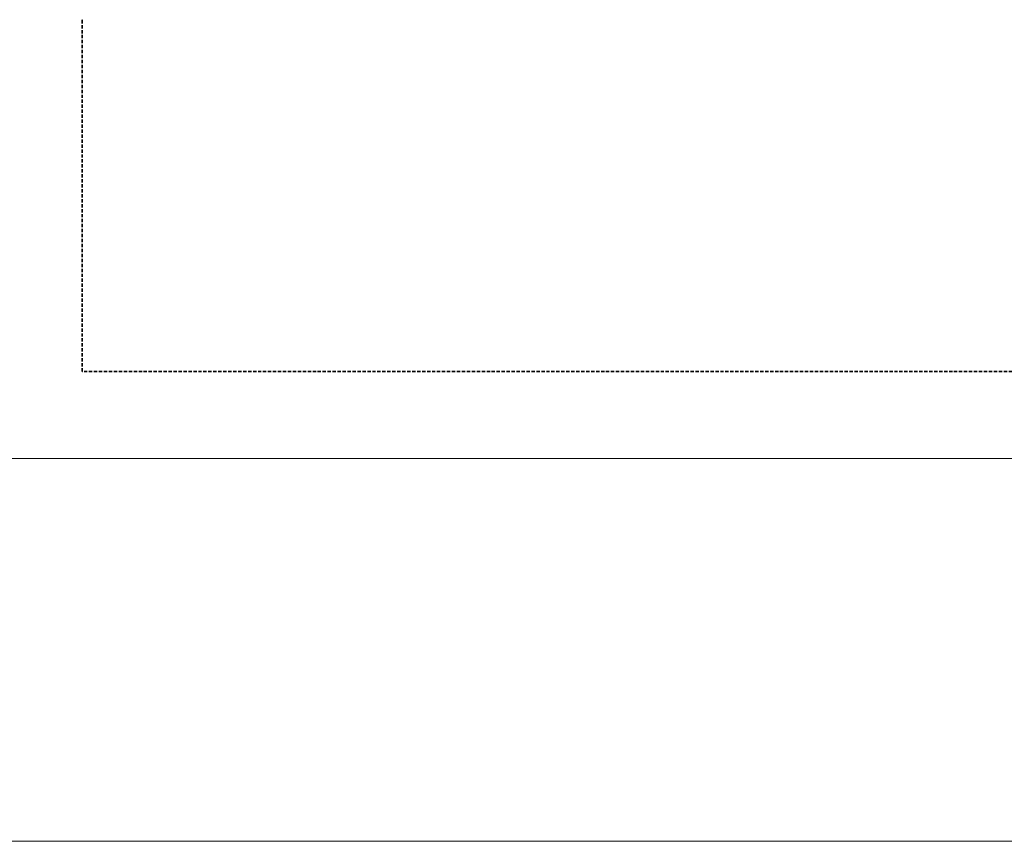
# Model space of a CAD drawing. Header units: millimetres. Extents: x 17747 to 112039, y -74980 to 446921.
# Tile 3 of 256: x 28582 to 29148, y -74980 to -74508. Entities that reach past the tile are written whole.
import ezdxf

# ---------------------------------------------------------------- set-up
doc = ezdxf.new("R2010")
doc.units = ezdxf.units.MM
doc.linetypes.add('phl_thick', pattern=[0])
doc.linetypes.add('VERDECKT', pattern=[9.525, 6.35, -3.175])
doc.layers.add('UT_SCHÉMA_ZPÁTEČKA', color=172, linetype='VERDECKT', lineweight=35)
doc.layers.add('VZT_50 POPIS - OBECNE', color=7, linetype='Continuous', lineweight=5)

msp = doc.modelspace()

# ---------------------------------------------------------------- linework, layer by layer
at = {"color": 0, "linetype": 'Continuous', "lineweight": -2}
msp.add_arc((28618.07, -74493.06), 15.1, 269.292, 270.708, dxfattribs=at)
at = {"layer": 'UT_SCHÉMA_ZPÁTEČKA', "ltscale": 0.3}
for p, q in [((28618.07, -74710.31), (28618.07, -74508.16)), ((33773.07, -74710.31), (28618.07, -74710.31))]:
    msp.add_line(p, q, dxfattribs=at)
at = {"layer": 'VZT_50 POPIS - OBECNE', "linetype": 'phl_thick'}
for p, q in [((28093.07, -74760.31), (56167.95, -74760.31)), ((28093.07, -74980.31), (56167.95, -74980.31))]:
    msp.add_line(p, q, dxfattribs=at)

doc.saveas('drawing.dxf')
